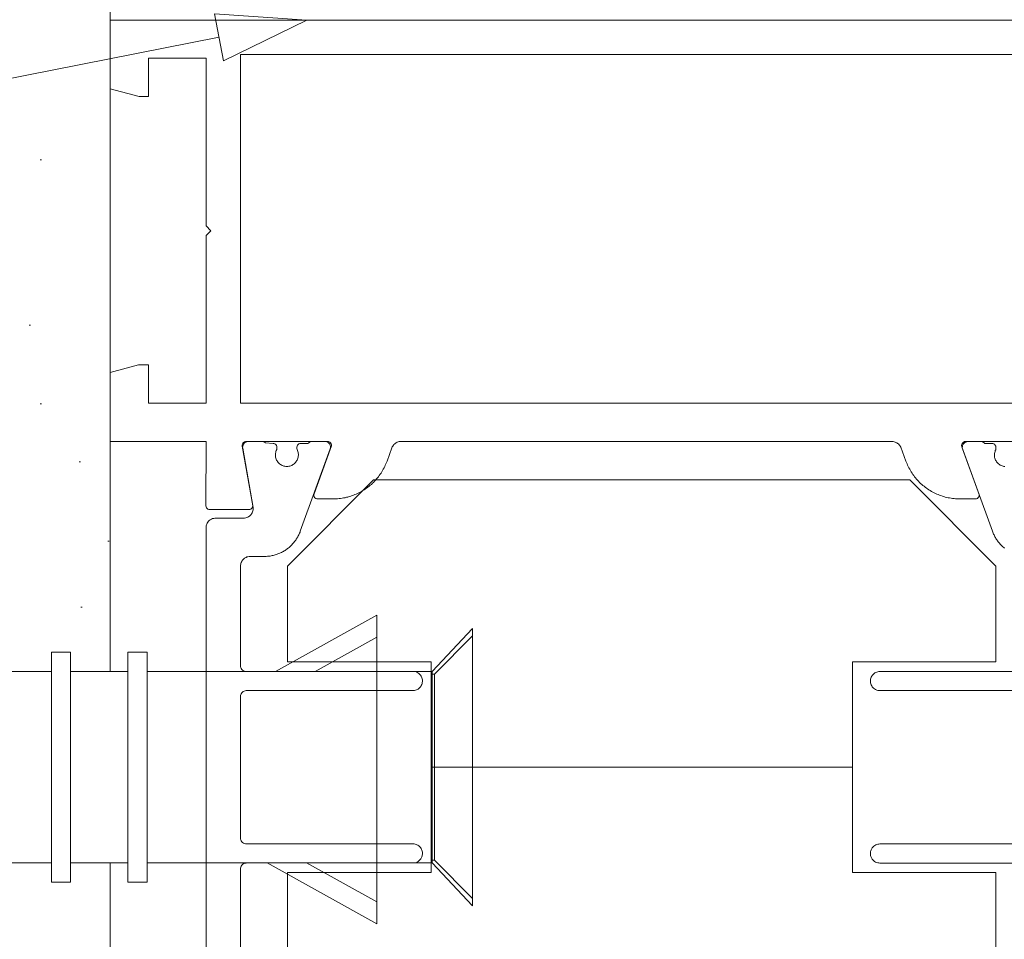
# Paper-space layout 'AD-02 DETAL MONTAŻU DRZWI' of a CAD drawing. Header units: millimetres. Extents: x 0 to 594, y 0 to 550.
# Tile 30 of 99: x 114 to 124, y 216 to 226. Entities that reach past the tile are written whole.
import ezdxf
from ezdxf.xclip import XClip

# ---------------------------------------------------------------- set-up
doc = ezdxf.new("R2010")
doc.units = ezdxf.units.MM
doc.header["$MEASUREMENT"] = 0
doc.header["$XCLIPFRAME"] = 0
doc.layers.add('A_stolarka', color=7, linetype='Continuous')
doc.layers.add('A_stolarka_Nr_pióra__1', color=7, linetype='Continuous', lineweight=20)
doc.layers.add('A_stolarka_Nr_pióra__2', color=8, linetype='Continuous', lineweight=13)
for name, color, linetype, lineweight, true_color in [('A_stolarka_Nr_pióra__10', 7, 'Continuous', 13, 0x4b4b4b), ('A_stolarka_Nr_pióra__170', 7, 'Continuous', 5, 0x1c1c1c), ('A_stolarka_Nr_pióra__7', 7, 'Continuous', 18, 0x171717)]:
    doc.layers.add(name, color=color, linetype=linetype, lineweight=lineweight, true_color=true_color)
pattern_1 = [(45, (-46914.5838, -27091.2), (-1.272792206, 1.272792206), [0, -1.2, 0, -1.8]), (110, (-46910.5838, -27091.2), (1.69144672, 0.61563626), [0, -0.88, 0, -1.52])]

# ---------------------------------------------------------------- blocks, each defined once
blk = doc.blocks.new('Rysunek_2_2', base_point=(-46914.584, -27095.2))
at = {"layer": 'A_stolarka', "linetype": 'Continuous', "lineweight": 0, "true_color": 0x4b4b4b}
h = blk.add_hatch(dxfattribs=at)
h.set_pattern_fill('TYNK1_2_0002', color=251, style=0, pattern_type=2)
h.set_pattern_definition(pattern_1)
h.paths.add_polyline_path([(111.542, 232.735), (111.542, 218.856), (113.927, 218.856), (113.927, 219.056), (114.127, 219.056), (114.127, 218.856), (114.543, 218.856), (114.543, 235.735), (97.585, 235.735), (97.585, 232.735)])
h = blk.add_hatch(dxfattribs=at)
h.set_pattern_fill('TYNK1_2_0002', color=251, style=0, pattern_type=2)
h.set_pattern_definition(pattern_1)
h.paths.add_polyline_path([(97.585, 199.728), (114.543, 199.728), (114.543, 216.856), (114.127, 216.856), (114.127, 216.656), (113.927, 216.656), (113.927, 216.856), (111.542, 216.856), (111.542, 202.728), (97.585, 202.728)])
at = {"layer": 'A_stolarka_Nr_pióra__1', "color": 7, "linetype": 'Continuous', "lineweight": 20, "ltscale": 0.2, "flags": 128}
for points in [[(125.743, 225.654), (114.543, 225.655), (114.543, 224.936), (114.843, 224.855), (114.943, 224.855), (114.943, 225.255), (115.543, 225.255), (115.543, 223.506), (115.593, 223.456), (115.543, 223.406), (115.543, 221.655), (114.943, 221.655), (114.943, 222.055), (114.837, 222.055), (114.543, 221.977), (114.543, 221.255), (115.543, 221.255), (115.542, 220.585), (115.543, 220.574), (115.547, 220.564), (115.554, 220.556), (115.563, 220.55), (115.572, 220.546), (115.991, 220.545), (116.001, 220.546), (116.011, 220.55), (116.019, 220.556), (116.025, 220.564), (116.029, 220.574), (116.031, 220.584), (115.921, 221.208), (115.921, 221.219), (115.923, 221.229), (115.928, 221.238), (115.935, 221.246), (115.944, 221.251), (115.953, 221.255), (116.812, 221.255), (116.823, 221.254), (116.834, 221.249), (116.842, 221.241), (116.848, 221.232), (116.852, 221.221), (116.852, 221.21), (116.671, 220.71), (116.668, 220.699), (116.669, 220.687), (116.673, 220.677), (116.68, 220.668), (116.689, 220.661), (116.7, 220.657), (116.87, 220.656), (116.886, 220.657), (116.901, 220.657), (116.917, 220.658), (116.932, 220.66), (116.948, 220.661), (116.963, 220.664), (116.979, 220.666), (116.994, 220.669), (117.009, 220.673), (117.024, 220.676), (117.039, 220.681), (117.054, 220.685), (117.069, 220.69), (117.083, 220.696), (117.098, 220.701), (117.112, 220.707), (117.126, 220.714), (117.14, 220.721), (117.154, 220.728), (117.168, 220.735), (117.181, 220.743), (117.194, 220.752), (117.207, 220.76), (117.22, 220.769), (117.233, 220.778), (117.245, 220.788), (117.257, 220.798), (117.269, 220.808), (117.28, 220.819), (117.291, 220.829), (117.302, 220.841), (117.313, 220.852), (117.323, 220.864), (117.333, 220.875), (117.343, 220.888), (117.352, 220.9), (117.361, 220.913), (117.37, 220.926), (117.379, 220.939), (117.387, 220.952), (117.394, 220.966), (117.402, 220.979), (117.409, 220.993), (117.415, 221.007), (117.422, 221.022), (117.428, 221.036), (117.433, 221.051), (117.484, 221.19), (117.488, 221.199), (117.493, 221.208), (117.499, 221.217), (117.505, 221.225), (117.513, 221.232), (117.521, 221.238), (117.53, 221.243), (117.54, 221.248), (117.55, 221.251), (117.56, 221.254), (117.57, 221.255), (122.708, 221.255), (122.718, 221.254), (122.729, 221.253), (122.739, 221.25), (122.748, 221.246), (122.758, 221.242), (122.766, 221.236), (122.775, 221.23), (122.782, 221.222), (122.789, 221.214), (122.794, 221.206), (122.799, 221.196), (122.852, 221.05), (122.858, 221.036), (122.864, 221.021), (122.87, 221.007), (122.877, 220.993), (122.884, 220.979), (122.892, 220.965), (122.899, 220.952), (122.907, 220.938), (122.916, 220.925), (122.925, 220.912), (122.934, 220.9), (122.943, 220.887), (122.953, 220.875), (122.963, 220.863), (122.973, 220.851), (122.984, 220.84), (122.995, 220.829), (123.006, 220.818), (123.018, 220.808), (123.03, 220.797), (123.042, 220.788), (123.054, 220.778), (123.067, 220.769), (123.079, 220.76), (123.092, 220.751), (123.106, 220.743), (123.119, 220.735), (123.133, 220.727), (123.147, 220.72), (123.161, 220.713), (123.175, 220.707), (123.189, 220.701), (123.204, 220.695), (123.218, 220.69), (123.233, 220.685), (123.248, 220.68), (123.263, 220.676), (123.278, 220.672), (123.293, 220.669), (123.309, 220.666), (123.324, 220.663), (123.34, 220.661), (123.355, 220.659), (123.371, 220.658), (123.386, 220.657), (123.402, 220.656), (123.417, 220.656), (123.577, 220.656), (123.589, 220.658), (123.599, 220.662), (123.608, 220.67), (123.614, 220.679), (123.617, 220.69), (123.617, 220.702), (123.436, 221.201), (123.434, 221.212), (123.435, 221.224), (123.439, 221.234), (123.446, 221.243), (123.455, 221.25), (123.465, 221.254), (124.325, 221.255)], [(125.743, 225.654), (114.543, 225.655), (114.543, 224.936), (114.843, 224.855), (114.943, 224.855), (114.943, 225.255), (115.543, 225.255), (115.543, 223.506), (115.593, 223.456), (115.543, 223.406), (115.543, 221.655), (114.943, 221.655), (114.943, 222.055), (114.837, 222.055), (114.543, 221.977), (114.543, 221.255), (115.543, 221.255), (115.542, 220.585), (115.543, 220.574), (115.547, 220.564), (115.554, 220.556), (115.563, 220.55), (115.572, 220.546), (115.991, 220.545), (116.001, 220.546), (116.011, 220.55), (116.019, 220.556), (116.025, 220.564), (116.029, 220.574), (116.031, 220.584), (115.921, 221.208), (115.921, 221.219), (115.923, 221.229), (115.928, 221.238), (115.935, 221.246), (115.944, 221.251), (115.953, 221.255), (116.812, 221.255), (116.823, 221.254), (116.834, 221.249), (116.842, 221.241), (116.848, 221.232), (116.852, 221.221), (116.852, 221.21), (116.671, 220.71), (116.668, 220.699), (116.669, 220.687), (116.673, 220.677), (116.68, 220.668), (116.689, 220.661), (116.7, 220.657), (116.87, 220.656), (116.886, 220.657), (116.901, 220.657), (116.917, 220.658), (116.932, 220.66), (116.948, 220.661), (116.963, 220.664), (116.979, 220.666), (116.994, 220.669), (117.009, 220.673), (117.024, 220.676), (117.039, 220.681), (117.054, 220.685), (117.069, 220.69), (117.083, 220.696), (117.098, 220.701), (117.112, 220.707), (117.126, 220.714), (117.14, 220.721), (117.154, 220.728), (117.168, 220.735), (117.181, 220.743), (117.194, 220.752), (117.207, 220.76), (117.22, 220.769), (117.233, 220.778), (117.245, 220.788), (117.257, 220.798), (117.269, 220.808), (117.28, 220.819), (117.291, 220.829), (117.302, 220.841), (117.313, 220.852), (117.323, 220.864), (117.333, 220.875), (117.343, 220.888), (117.352, 220.9), (117.361, 220.913), (117.37, 220.926), (117.379, 220.939), (117.387, 220.952), (117.394, 220.966), (117.402, 220.979), (117.409, 220.993), (117.415, 221.007), (117.422, 221.022), (117.428, 221.036), (117.433, 221.051), (117.484, 221.19), (117.488, 221.199), (117.493, 221.208), (117.499, 221.217), (117.505, 221.225), (117.513, 221.232), (117.521, 221.238), (117.53, 221.243), (117.54, 221.248), (117.55, 221.251), (117.56, 221.254), (117.57, 221.255), (122.708, 221.255), (122.718, 221.254), (122.729, 221.253), (122.739, 221.25), (122.748, 221.246), (122.758, 221.242), (122.766, 221.236), (122.775, 221.23), (122.782, 221.222), (122.789, 221.214), (122.794, 221.206), (122.799, 221.196), (122.852, 221.05), (122.858, 221.036), (122.864, 221.021), (122.87, 221.007), (122.877, 220.993), (122.884, 220.979), (122.892, 220.965), (122.899, 220.952), (122.907, 220.938), (122.916, 220.925), (122.925, 220.912), (122.934, 220.9), (122.943, 220.887), (122.953, 220.875), (122.963, 220.863), (122.973, 220.851), (122.984, 220.84), (122.995, 220.829), (123.006, 220.818), (123.018, 220.808), (123.03, 220.797), (123.042, 220.788), (123.054, 220.778), (123.067, 220.769), (123.079, 220.76), (123.092, 220.751), (123.106, 220.743), (123.119, 220.735), (123.133, 220.727), (123.147, 220.72), (123.161, 220.713), (123.175, 220.707), (123.189, 220.701), (123.204, 220.695), (123.218, 220.69), (123.233, 220.685), (123.248, 220.68), (123.263, 220.676), (123.278, 220.672), (123.293, 220.669), (123.309, 220.666), (123.324, 220.663), (123.34, 220.661), (123.355, 220.659), (123.371, 220.658), (123.386, 220.657), (123.402, 220.656), (123.417, 220.656), (123.577, 220.656), (123.589, 220.658), (123.599, 220.662), (123.608, 220.67), (123.614, 220.679), (123.617, 220.69), (123.617, 220.702), (123.436, 221.201), (123.434, 221.212), (123.435, 221.224), (123.439, 221.234), (123.446, 221.243), (123.455, 221.25), (123.465, 221.254), (124.325, 221.255)], [(115.543, 215.349), (115.543, 220.355), (115.543, 220.365), (115.545, 220.375), (115.547, 220.385), (115.551, 220.394), (115.555, 220.404), (115.562, 220.415), (115.569, 220.423), (115.576, 220.43), (115.586, 220.438), (115.598, 220.445), (115.61, 220.45), (115.623, 220.453), (115.636, 220.455), (115.935, 220.455), (115.946, 220.456), (115.957, 220.458), (115.968, 220.461), (115.978, 220.465), (115.988, 220.471), (115.997, 220.477), (116.005, 220.484), (116.013, 220.493), (116.019, 220.502), (116.025, 220.511), (116.029, 220.522), (116.032, 220.532), (116.034, 220.543), (116.035, 220.554), (116.035, 220.565), (115.926, 221.185), (115.925, 221.196), (115.926, 221.207), (115.929, 221.218), (115.934, 221.228), (115.941, 221.237), (115.949, 221.244), (115.959, 221.25), (115.969, 221.253), (115.98, 221.255), (116.122, 221.255), (116.133, 221.255), (116.143, 221.252), (116.153, 221.247), (116.162, 221.241), (116.242, 221.235), (116.252, 221.234), (116.262, 221.23), (116.271, 221.223), (116.277, 221.215), (116.281, 221.205), (116.282, 221.183), (116.281, 221.173), (116.276, 221.162), (116.272, 221.152), (116.27, 221.142), (116.268, 221.132), (116.267, 221.122), (116.267, 221.111), (116.268, 221.101), (116.269, 221.091), (116.272, 221.081), (116.275, 221.072), (116.279, 221.062), (116.284, 221.053), (116.29, 221.045), (116.296, 221.037), (116.303, 221.029), (116.311, 221.022), (116.319, 221.016), (116.328, 221.011), (116.337, 221.006), (116.347, 221.002), (116.356, 220.999), (116.366, 220.997), (116.377, 220.996), (116.387, 220.995), (116.397, 220.996), (116.407, 220.997), (116.417, 220.999), (116.427, 221.002), (116.437, 221.006), (116.446, 221.011), (116.454, 221.016), (116.463, 221.022), (116.47, 221.029), (116.477, 221.037), (116.484, 221.045), (116.489, 221.053), (116.494, 221.062), (116.498, 221.072), (116.502, 221.081), (116.504, 221.091), (116.506, 221.101), (116.507, 221.111), (116.507, 221.122), (116.506, 221.132), (116.504, 221.142), (116.501, 221.152), (116.498, 221.162), (116.494, 221.171), (116.492, 221.181), (116.492, 221.195), (116.493, 221.206), (116.497, 221.216), (116.504, 221.224), (116.513, 221.231), (116.523, 221.234), (116.607, 221.235), (116.615, 221.243), (116.624, 221.249), (116.634, 221.253), (116.644, 221.255), (116.783, 221.255), (116.795, 221.254), (116.806, 221.251), (116.817, 221.245), (116.826, 221.237), (116.834, 221.227), (116.839, 221.216), (116.842, 221.204), (116.842, 221.192), (116.84, 221.18), (116.527, 220.319), (116.524, 220.309), (116.52, 220.299), (116.515, 220.29), (116.511, 220.28), (116.506, 220.271), (116.501, 220.262), (116.496, 220.253), (116.491, 220.244), (116.485, 220.235), (116.48, 220.227), (116.473, 220.218), (116.467, 220.21), (116.461, 220.202), (116.454, 220.194), (116.447, 220.186), (116.44, 220.178), (116.433, 220.171), (116.425, 220.164), (116.418, 220.157), (116.41, 220.15), (116.402, 220.143), (116.393, 220.137), (116.385, 220.131), (116.377, 220.125), (116.368, 220.119), (116.359, 220.114), (116.35, 220.108), (116.341, 220.103), (116.332, 220.098), (116.322, 220.094), (116.313, 220.09), (116.303, 220.085), (116.294, 220.082), (116.284, 220.078), (116.274, 220.075), (116.264, 220.072), (116.254, 220.069), (116.244, 220.066), (116.234, 220.064), (116.224, 220.062), (116.214, 220.06), (116.203, 220.059), (116.193, 220.058), (116.183, 220.057), (116.172, 220.056), (116.162, 220.056), (116.151, 220.055), (116.003, 220.055), (115.993, 220.055), (115.98, 220.053), (115.97, 220.05), (115.961, 220.046), (115.952, 220.042), (115.943, 220.036), (115.933, 220.027), (115.926, 220.02), (115.92, 220.012), (115.915, 220.004), (115.911, 219.994), (115.907, 219.985), (115.905, 219.975), (115.903, 219.965), (115.903, 219.955), (115.903, 218.915), (115.904, 218.905), (115.906, 218.896), (115.91, 218.887), (115.917, 218.877), (115.924, 218.87), (115.934, 218.863), (115.943, 218.859), (115.955, 218.856), (117.703, 218.855), (117.716, 218.855), (117.726, 218.853), (117.736, 218.85), (117.745, 218.846), (117.754, 218.842), (117.765, 218.834), (117.775, 218.825), (117.781, 218.817), (117.789, 218.806), (117.794, 218.798), (117.797, 218.788), (117.8, 218.779), (117.802, 218.769), (117.803, 218.759), (117.803, 218.749), (117.801, 218.739), (117.799, 218.729), (117.796, 218.72), (117.791, 218.707), (117.785, 218.699), (117.779, 218.691), (117.772, 218.684), (117.765, 218.677), (117.757, 218.671), (117.748, 218.666), (117.739, 218.662), (117.729, 218.659), (117.719, 218.657), (117.71, 218.656), (115.963, 218.655), (115.951, 218.654), (115.941, 218.651), (115.931, 218.646), (115.923, 218.64), (115.916, 218.633), (115.909, 218.623), (115.906, 218.613), (115.903, 218.603), (115.903, 217.115), (115.904, 217.105), (115.906, 217.096), (115.91, 217.087), (115.917, 217.077), (115.924, 217.07), (115.934, 217.063), (115.943, 217.059), (115.955, 217.056), (117.703, 217.055), (117.716, 217.055), (117.726, 217.053), (117.736, 217.05), (117.745, 217.046), (117.754, 217.042), (117.765, 217.034), (117.775, 217.025), (117.781, 217.017), (117.789, 217.006), (117.794, 216.998), (117.797, 216.988), (117.8, 216.979), (117.802, 216.969), (117.803, 216.959), (117.803, 216.949), (117.801, 216.939), (117.799, 216.929), (117.796, 216.92), (117.791, 216.907), (117.785, 216.899), (117.779, 216.891), (117.772, 216.884), (117.765, 216.877), (117.757, 216.871), (117.748, 216.866), (117.739, 216.862), (117.729, 216.859), (117.719, 216.857), (117.71, 216.856), (115.963, 216.855), (115.951, 216.854), (115.941, 216.851), (115.931, 216.846), (115.923, 216.84), (115.916, 216.833), (115.909, 216.823), (115.906, 216.813), (115.903, 216.803), (115.903, 215.755)], [(115.543, 215.349), (115.543, 220.355), (115.543, 220.365), (115.545, 220.375), (115.547, 220.385), (115.551, 220.394), (115.555, 220.404), (115.562, 220.415), (115.569, 220.423), (115.576, 220.43), (115.586, 220.438), (115.598, 220.445), (115.61, 220.45), (115.623, 220.453), (115.636, 220.455), (115.935, 220.455), (115.946, 220.456), (115.957, 220.458), (115.968, 220.461), (115.978, 220.465), (115.988, 220.471), (115.997, 220.477), (116.005, 220.484), (116.013, 220.493), (116.019, 220.502), (116.025, 220.511), (116.029, 220.522), (116.032, 220.532), (116.034, 220.543), (116.035, 220.554), (116.035, 220.565), (115.926, 221.185), (115.925, 221.196), (115.926, 221.207), (115.929, 221.218), (115.934, 221.228), (115.941, 221.237), (115.949, 221.244), (115.959, 221.25), (115.969, 221.253), (115.98, 221.255), (116.122, 221.255), (116.133, 221.255), (116.143, 221.252), (116.153, 221.247), (116.162, 221.241), (116.242, 221.235), (116.252, 221.234), (116.262, 221.23), (116.271, 221.223), (116.277, 221.215), (116.281, 221.205), (116.282, 221.183), (116.281, 221.173), (116.276, 221.162), (116.272, 221.152), (116.27, 221.142), (116.268, 221.132), (116.267, 221.122), (116.267, 221.111), (116.268, 221.101), (116.269, 221.091), (116.272, 221.081), (116.275, 221.072), (116.279, 221.062), (116.284, 221.053), (116.29, 221.045), (116.296, 221.037), (116.303, 221.029), (116.311, 221.022), (116.319, 221.016), (116.328, 221.011), (116.337, 221.006), (116.347, 221.002), (116.356, 220.999), (116.366, 220.997), (116.377, 220.996), (116.387, 220.995), (116.397, 220.996), (116.407, 220.997), (116.417, 220.999), (116.427, 221.002), (116.437, 221.006), (116.446, 221.011), (116.454, 221.016), (116.463, 221.022), (116.47, 221.029), (116.477, 221.037), (116.484, 221.045), (116.489, 221.053), (116.494, 221.062), (116.498, 221.072), (116.502, 221.081), (116.504, 221.091), (116.506, 221.101), (116.507, 221.111), (116.507, 221.122), (116.506, 221.132), (116.504, 221.142), (116.501, 221.152), (116.498, 221.162), (116.494, 221.171), (116.492, 221.181), (116.492, 221.195), (116.493, 221.206), (116.497, 221.216), (116.504, 221.224), (116.513, 221.231), (116.523, 221.234), (116.607, 221.235), (116.615, 221.243), (116.624, 221.249), (116.634, 221.253), (116.644, 221.255), (116.783, 221.255), (116.795, 221.254), (116.806, 221.251), (116.817, 221.245), (116.826, 221.237), (116.834, 221.227), (116.839, 221.216), (116.842, 221.204), (116.842, 221.192), (116.84, 221.18), (116.527, 220.319), (116.524, 220.309), (116.52, 220.299), (116.515, 220.29), (116.511, 220.28), (116.506, 220.271), (116.501, 220.262), (116.496, 220.253), (116.491, 220.244), (116.485, 220.235), (116.48, 220.227), (116.473, 220.218), (116.467, 220.21), (116.461, 220.202), (116.454, 220.194), (116.447, 220.186), (116.44, 220.178), (116.433, 220.171), (116.425, 220.164), (116.418, 220.157), (116.41, 220.15), (116.402, 220.143), (116.393, 220.137), (116.385, 220.131), (116.377, 220.125), (116.368, 220.119), (116.359, 220.114), (116.35, 220.108), (116.341, 220.103), (116.332, 220.098), (116.322, 220.094), (116.313, 220.09), (116.303, 220.085), (116.294, 220.082), (116.284, 220.078), (116.274, 220.075), (116.264, 220.072), (116.254, 220.069), (116.244, 220.066), (116.234, 220.064), (116.224, 220.062), (116.214, 220.06), (116.203, 220.059), (116.193, 220.058), (116.183, 220.057), (116.172, 220.056), (116.162, 220.056), (116.151, 220.055), (116.003, 220.055), (115.993, 220.055), (115.98, 220.053), (115.97, 220.05), (115.961, 220.046), (115.952, 220.042), (115.943, 220.036), (115.933, 220.027), (115.926, 220.02), (115.92, 220.012), (115.915, 220.004), (115.911, 219.994), (115.907, 219.985), (115.905, 219.975), (115.903, 219.965), (115.903, 219.955), (115.903, 218.915), (115.904, 218.905), (115.906, 218.896), (115.91, 218.887), (115.917, 218.877), (115.924, 218.87), (115.934, 218.863), (115.943, 218.859), (115.955, 218.856), (117.703, 218.855), (117.716, 218.855), (117.726, 218.853), (117.736, 218.85), (117.745, 218.846), (117.754, 218.842), (117.765, 218.834), (117.775, 218.825), (117.781, 218.817), (117.789, 218.806), (117.794, 218.798), (117.797, 218.788), (117.8, 218.779), (117.802, 218.769), (117.803, 218.759), (117.803, 218.749), (117.801, 218.739), (117.799, 218.729), (117.796, 218.72), (117.791, 218.707), (117.785, 218.699), (117.779, 218.691), (117.772, 218.684), (117.765, 218.677), (117.757, 218.671), (117.748, 218.666), (117.739, 218.662), (117.729, 218.659), (117.719, 218.657), (117.71, 218.656), (115.963, 218.655), (115.951, 218.654), (115.941, 218.651), (115.931, 218.646), (115.923, 218.64), (115.916, 218.633), (115.909, 218.623), (115.906, 218.613), (115.903, 218.603), (115.903, 217.115), (115.904, 217.105), (115.906, 217.096), (115.91, 217.087), (115.917, 217.077), (115.924, 217.07), (115.934, 217.063), (115.943, 217.059), (115.955, 217.056), (117.703, 217.055), (117.716, 217.055), (117.726, 217.053), (117.736, 217.05), (117.745, 217.046), (117.754, 217.042), (117.765, 217.034), (117.775, 217.025), (117.781, 217.017), (117.789, 217.006), (117.794, 216.998), (117.797, 216.988), (117.8, 216.979), (117.802, 216.969), (117.803, 216.959), (117.803, 216.949), (117.801, 216.939), (117.799, 216.929), (117.796, 216.92), (117.791, 216.907), (117.785, 216.899), (117.779, 216.891), (117.772, 216.884), (117.765, 216.877), (117.757, 216.871), (117.748, 216.866), (117.739, 216.862), (117.729, 216.859), (117.719, 216.857), (117.71, 216.856), (115.963, 216.855), (115.951, 216.854), (115.941, 216.851), (115.931, 216.846), (115.923, 216.84), (115.916, 216.833), (115.909, 216.823), (115.906, 216.813), (115.903, 216.803), (115.903, 215.755)], [(123.887, 220.995), (123.876, 220.996), (123.867, 220.999), (123.857, 221.002), (123.847, 221.005), (123.838, 221.01), (123.829, 221.016), (123.821, 221.022), (123.814, 221.028), (123.806, 221.036), (123.8, 221.044), (123.794, 221.052), (123.789, 221.061), (123.785, 221.071), (123.782, 221.08), (123.779, 221.09), (123.778, 221.1), (123.777, 221.111), (123.777, 221.121), (123.778, 221.131), (123.78, 221.141), (123.783, 221.151), (123.786, 221.161), (123.79, 221.17), (123.792, 221.18), (123.792, 221.195), (123.79, 221.205), (123.786, 221.215), (123.78, 221.223), (123.771, 221.23), (123.761, 221.234), (123.677, 221.235), (123.669, 221.242), (123.66, 221.248), (123.65, 221.252), (123.64, 221.254), (123.501, 221.255), (123.489, 221.253), (123.477, 221.25), (123.467, 221.244), (123.457, 221.236), (123.45, 221.226), (123.445, 221.215), (123.442, 221.203), (123.441, 221.191), (123.443, 221.179), (123.756, 220.318), (123.76, 220.308), (123.764, 220.299), (123.768, 220.289), (123.773, 220.28), (123.777, 220.27), (123.782, 220.261), (123.787, 220.252), (123.793, 220.243), (123.798, 220.234), (123.804, 220.226), (123.81, 220.217), (123.817, 220.209), (123.823, 220.201), (123.83, 220.193), (123.837, 220.185), (123.844, 220.178), (123.851, 220.17), (123.859, 220.163), (123.866, 220.156), (123.874, 220.149), (123.882, 220.143)], [(124.329, 218.855), (122.581, 218.855), (122.568, 218.854), (122.558, 218.852), (122.548, 218.849), (122.539, 218.845), (122.527, 218.839), (122.516, 218.831), (122.509, 218.824), (122.5, 218.814), (122.495, 218.806), (122.489, 218.794), (122.485, 218.784), (122.483, 218.775), (122.481, 218.765), (122.481, 218.755), (122.481, 218.745), (122.483, 218.735), (122.485, 218.725), (122.489, 218.716), (122.495, 218.704), (122.5, 218.695), (122.507, 218.688), (122.514, 218.681), (122.524, 218.672), (122.536, 218.665), (122.548, 218.66), (122.558, 218.657), (122.568, 218.656), (122.581, 218.655), (124.321, 218.655)], [(124.329, 217.055), (122.581, 217.055), (122.568, 217.054), (122.558, 217.052), (122.548, 217.049), (122.539, 217.045), (122.527, 217.039), (122.516, 217.031), (122.509, 217.024), (122.5, 217.014), (122.495, 217.006), (122.489, 216.994), (122.485, 216.984), (122.483, 216.975), (122.481, 216.965), (122.481, 216.955), (122.481, 216.945), (122.483, 216.935), (122.485, 216.925), (122.489, 216.916), (122.495, 216.904), (122.5, 216.895), (122.507, 216.888), (122.514, 216.881), (122.524, 216.872), (122.536, 216.865), (122.548, 216.86), (122.558, 216.857), (122.568, 216.856), (122.581, 216.855), (124.321, 216.855)], [(123.887, 220.995), (123.876, 220.996), (123.867, 220.999), (123.857, 221.002), (123.847, 221.005), (123.838, 221.01), (123.829, 221.016), (123.821, 221.022), (123.814, 221.028), (123.806, 221.036), (123.8, 221.044), (123.794, 221.052), (123.789, 221.061), (123.785, 221.071), (123.782, 221.08), (123.779, 221.09), (123.778, 221.1), (123.777, 221.111), (123.777, 221.121), (123.778, 221.131), (123.78, 221.141), (123.783, 221.151), (123.786, 221.161), (123.79, 221.17), (123.792, 221.18), (123.792, 221.195), (123.79, 221.205), (123.786, 221.215), (123.78, 221.223), (123.771, 221.23), (123.761, 221.234), (123.677, 221.235), (123.669, 221.242), (123.66, 221.248), (123.65, 221.252), (123.64, 221.254), (123.501, 221.255), (123.489, 221.253), (123.477, 221.25), (123.467, 221.244), (123.457, 221.236), (123.45, 221.226), (123.445, 221.215), (123.442, 221.203), (123.441, 221.191), (123.443, 221.179), (123.756, 220.318), (123.76, 220.308), (123.764, 220.299), (123.768, 220.289), (123.773, 220.28), (123.777, 220.27), (123.782, 220.261), (123.787, 220.252), (123.793, 220.243), (123.798, 220.234), (123.804, 220.226), (123.81, 220.217), (123.817, 220.209), (123.823, 220.201), (123.83, 220.193), (123.837, 220.185), (123.844, 220.178), (123.851, 220.17), (123.859, 220.163), (123.866, 220.156), (123.874, 220.149), (123.882, 220.143)], [(124.329, 218.855), (122.581, 218.855), (122.568, 218.854), (122.558, 218.852), (122.548, 218.849), (122.539, 218.845), (122.527, 218.839), (122.516, 218.831), (122.509, 218.824), (122.5, 218.814), (122.495, 218.806), (122.489, 218.794), (122.485, 218.784), (122.483, 218.775), (122.481, 218.765), (122.481, 218.755), (122.481, 218.745), (122.483, 218.735), (122.485, 218.725), (122.489, 218.716), (122.495, 218.704), (122.5, 218.695), (122.507, 218.688), (122.514, 218.681), (122.524, 218.672), (122.536, 218.665), (122.548, 218.66), (122.558, 218.657), (122.568, 218.656), (122.581, 218.655), (124.321, 218.655)], [(124.329, 217.055), (122.581, 217.055), (122.568, 217.054), (122.558, 217.052), (122.548, 217.049), (122.539, 217.045), (122.527, 217.039), (122.516, 217.031), (122.509, 217.024), (122.5, 217.014), (122.495, 217.006), (122.489, 216.994), (122.485, 216.984), (122.483, 216.975), (122.481, 216.965), (122.481, 216.955), (122.481, 216.945), (122.483, 216.935), (122.485, 216.925), (122.489, 216.916), (122.495, 216.904), (122.5, 216.895), (122.507, 216.888), (122.514, 216.881), (122.524, 216.872), (122.536, 216.865), (122.548, 216.86), (122.558, 216.857), (122.568, 216.856), (122.581, 216.855), (124.321, 216.855)]]:
    blk.add_lwpolyline(points, dxfattribs=at)
for points in [[(124.383, 221.655), (124.383, 225.295), (115.903, 225.295), (115.903, 221.655)], [(124.383, 221.655), (124.383, 225.295), (115.903, 225.295), (115.903, 221.655)], [(122.892, 220.855), (117.293, 220.855), (116.393, 219.954), (116.393, 218.955), (117.893, 218.955), (117.893, 217.855), (122.293, 217.855), (122.293, 218.955), (123.793, 218.955), (123.793, 219.954)], [(122.892, 220.855), (117.293, 220.855), (116.393, 219.954), (116.393, 218.955), (117.893, 218.955), (117.893, 217.855), (122.293, 217.855), (122.293, 218.955), (123.793, 218.955), (123.793, 219.954)], [(122.892, 214.856), (117.293, 214.856), (116.393, 215.756), (116.393, 216.756), (117.893, 216.756), (117.893, 217.856), (122.293, 217.856), (122.293, 216.756), (123.793, 216.756), (123.793, 215.756)], [(122.892, 214.856), (117.293, 214.856), (116.393, 215.756), (116.393, 216.756), (117.893, 216.756), (117.893, 217.856), (122.293, 217.856), (122.293, 216.756), (123.793, 216.756), (123.793, 215.756)]]:
    blk.add_lwpolyline(points, close=True, dxfattribs=at)
at = {"layer": 'A_stolarka_Nr_pióra__10', "color": 251, "linetype": 'Continuous', "lineweight": 13, "ltscale": 0.2, "true_color": 0x4b4b4b, "flags": 128}
for points in [[(111.542, 232.735), (97.585, 232.735), (97.585, 235.735), (114.543, 235.735), (114.543, 218.856), (114.127, 218.856), (114.127, 219.056), (113.927, 219.056), (113.927, 218.856), (111.542, 218.856)], [(97.585, 199.728), (97.585, 202.728), (111.542, 202.728), (111.542, 216.856), (113.927, 216.856), (113.927, 216.656), (114.127, 216.656), (114.127, 216.856), (114.543, 216.856), (114.543, 199.728)]]:
    blk.add_lwpolyline(points, close=True, dxfattribs=at)
at = {"layer": 'A_stolarka_Nr_pióra__170', "color": 250, "linetype": 'Continuous', "lineweight": 5, "ltscale": 0.2, "true_color": 0x1c1c1c}
blk.add_line((115.678, 225.475), (94.767, 221.359), dxfattribs=at)
at = {"layer": 'A_stolarka_Nr_pióra__2', "color": 8, "linetype": 'Continuous', "lineweight": 13, "ltscale": 0.2}
for p, q in [((117.327, 219.441), (116.269, 218.856)), ((117.327, 219.441), (117.327, 216.221)), ((117.903, 218.856), (118.327, 219.305)), ((118.327, 219.305), (118.327, 216.407)), ((117.327, 219.213), (116.682, 218.856)), ((118.327, 219.228), (117.927, 218.828)), ((113.927, 219.056), (113.927, 216.656)), ((113.927, 219.056), (114.127, 219.056)), ((114.127, 219.056), (114.127, 216.656)), ((114.727, 219.056), (114.927, 219.056)), ((114.727, 219.056), (114.727, 216.656)), ((114.927, 219.056), (114.927, 216.656)), ((109.627, 218.856), (113.927, 218.856)), ((114.127, 218.856), (114.727, 218.856)), ((114.927, 218.856), (117.902, 218.856)), ((117.903, 216.856), (117.903, 218.856)), ((117.927, 218.828), (117.903, 218.828)), ((117.927, 218.828), (117.927, 216.884)), ((117.927, 216.884), (117.903, 216.884)), ((117.927, 216.884), (118.327, 216.484)), ((109.627, 216.856), (113.927, 216.856)), ((114.127, 216.856), (114.727, 216.856)), ((114.927, 216.856), (117.902, 216.856)), ((116.18, 216.856), (117.327, 216.221)), ((116.593, 216.856), (117.327, 216.45)), ((118.327, 216.407), (117.903, 216.856)), ((114.127, 216.656), (113.927, 216.656)), ((114.927, 216.656), (114.727, 216.656))]:
    blk.add_line(p, q, dxfattribs=at)
at = {"layer": 'A_stolarka_Nr_pióra__7', "color": 250, "linetype": 'Continuous', "lineweight": 18, "ltscale": 0.2, "true_color": 0x171717}
for p, q in [((115.726, 225.229), (115.63, 225.72)), ((116.594, 225.655), (115.63, 225.72)), ((116.594, 225.655), (115.726, 225.229))]:
    blk.add_line(p, q, dxfattribs=at)

psp = doc.layouts.new('AD-02 DETAL MONTAŻU DRZWI')

# ---------------------------------------------------------------- block references
at = {"color": 37, "linetype": 'Continuous', "lineweight": 5, "true_color": 0x656532}
ref = psp.add_blockref('Rysunek_2_2', (-46914.584, -27095.2), dxfattribs=at)
XClip(ref).set_block_clipping_path([(33.2101829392, 4.9001792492), (292.97782874, 254.0652997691)])

doc.saveas('drawing.dxf')
